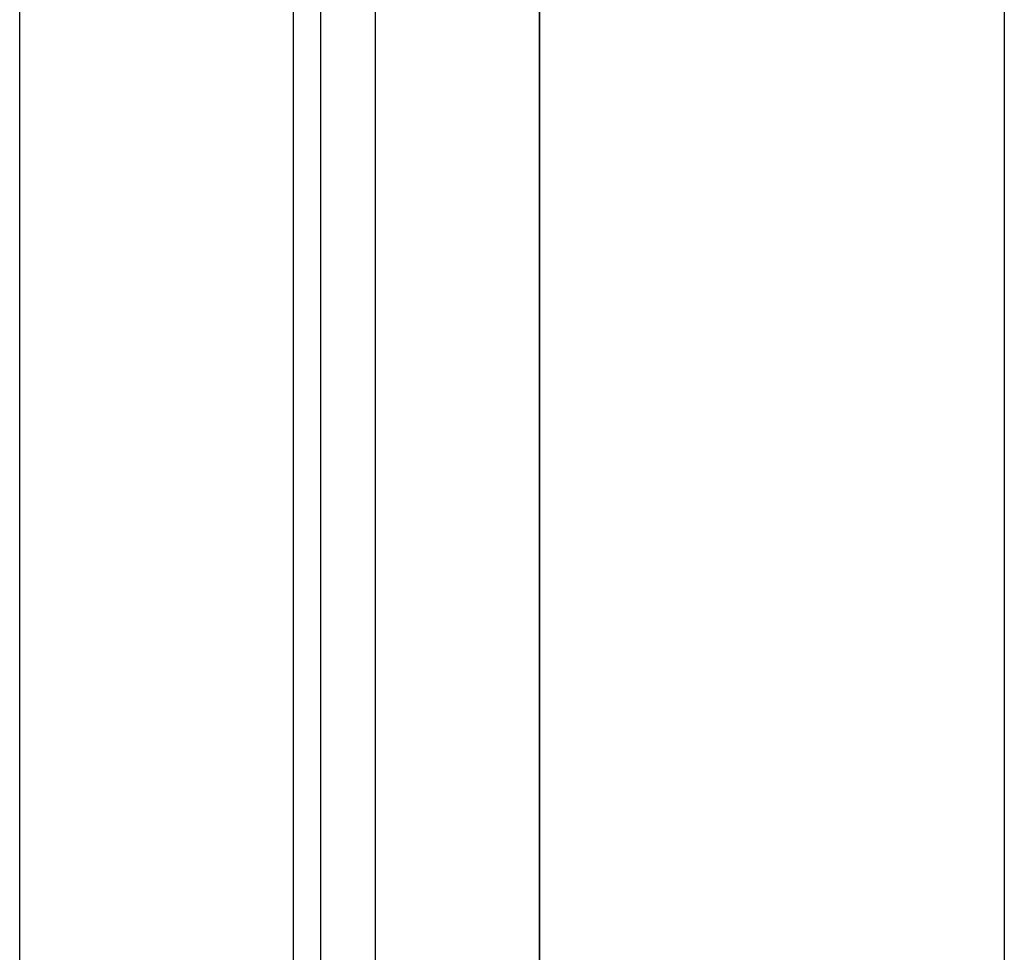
# Model space of a CAD drawing. Header units: millimetres. Extents: x -93 to 0, y 0 to 191.
# Tile 15 of 150: x -93 to -89.4, y 39.28 to 42.69. Entities that reach past the tile are written whole.
import ezdxf

# ---------------------------------------------------------------- set-up
doc = ezdxf.new("R2010")
doc.units = ezdxf.units.MM
doc.layers.add('MAIN-1', color=7, linetype='Continuous')
doc.layers.add('MAIN-2', color=7, linetype='Continuous')

msp = doc.modelspace()

# ---------------------------------------------------------------- linework, layer by layer
at = {"layer": 'MAIN-1'}
for p, q in [((-93, 0), (-93, 187.5)), ((-92, 187.5), (-92, 0))]:
    msp.add_line(p, q, dxfattribs=at)
at = {"layer": 'MAIN-2'}
for p, q in [((-92, 187.5), (-92, 0)), ((-89.4, 185), (-89.4, 2.2)), ((-91.1, 16.6), (-91.1, 183.1)), ((-91.7, 167.05), (-91.7, 23.45)), ((-91.9, 44.55), (-91.9, 27.55)), ((-91.1, 44.55), (-91.1, 27.55))]:
    msp.add_line(p, q, dxfattribs=at)

doc.saveas('drawing.dxf')
